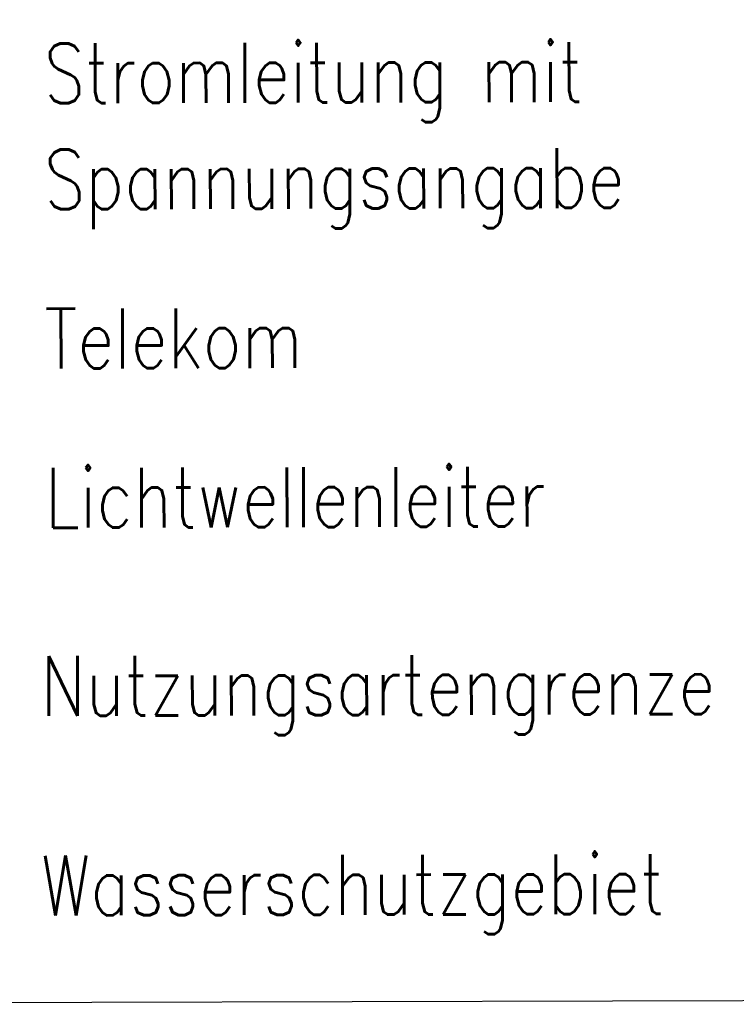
# Model space of a CAD drawing. Extents: x 0 to 1135, y 0 to 420.
# Tile 49 of 76: x 1051 to 1073, y 117 to 147. Entities that reach past the tile are written whole.
import ezdxf

# ---------------------------------------------------------------- set-up
doc = ezdxf.new("R2010")
doc.units = 0
doc.header["$LTSCALE"] = 2
doc.header["$MEASUREMENT"] = 0
doc.linetypes.add('AUSGEZOGEN', pattern=[0])
doc.layers.add('LEGENDE', color=7, linetype='AUSGEZOGEN')
doc.styles.add('ROMANS', font='romans.shx', dxfattribs={"width": 0.8})

msp = doc.modelspace()

# ---------------------------------------------------------------- linework, layer by layer
at = {"layer": 'LEGENDE'}
msp.add_lwpolyline([(1030.061, 117.083), (1124.072, 117.324), (1123.635, 287.473), (1029.624, 287.231)], close=True, dxfattribs=at)

# ---------------------------------------------------------------- texts
at = {"layer": 'LEGENDE', "style": 'ROMANS', "width": 0.8}
for s, p in [('Stromleitung mit', (1052.131, 144.201)), ('Spannungsangabe', (1052.139, 141.009)), ('Telekom', (1052.152, 136.217)), ('Lichtwellenleiter', (1052.164, 131.425)), ('Nutzungsartengrenze', (1052.03, 125.763)), ('Wasserschutzgebiet', (1052.045, 119.755))]:
    msp.add_text(s, height=1.8, rotation=0.1472, dxfattribs=at).set_placement(p)

doc.saveas('drawing.dxf')
